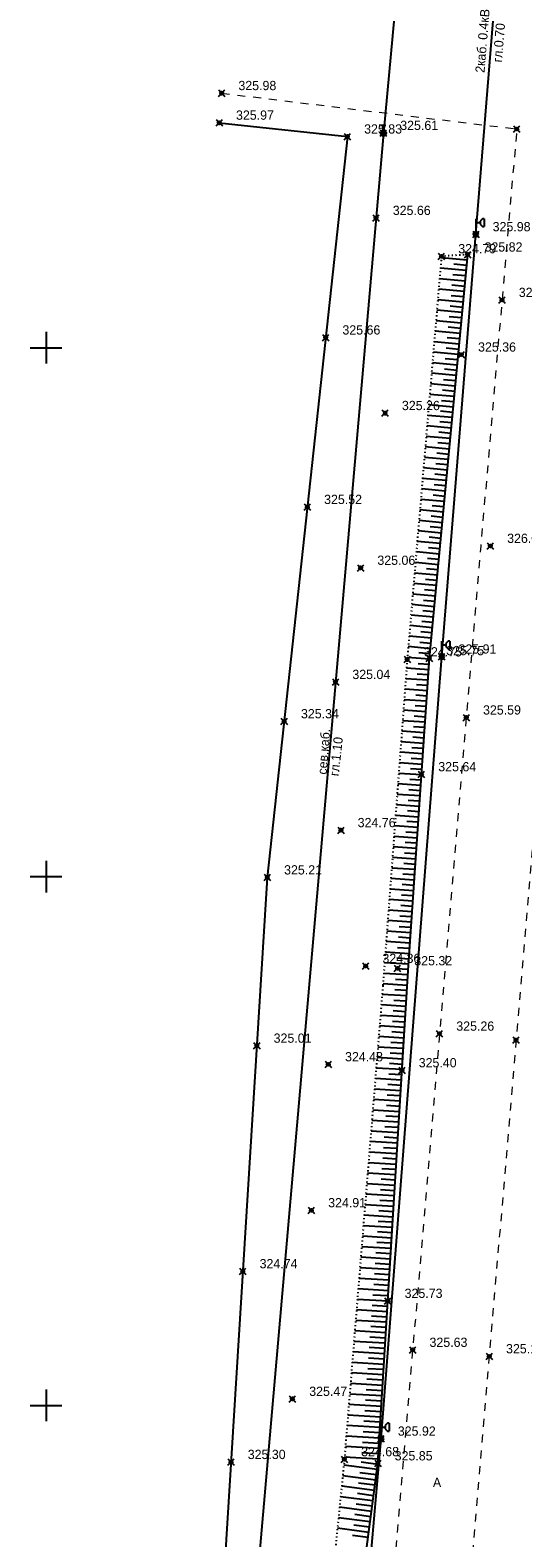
# Model space of a CAD drawing. Header units: metres. Extents: x 703769 to 722343, y 4313031 to 4317457.
# Tile 205 of 256: x 708127 to 708173, y 4314316 to 4314458. Entities that reach past the tile are written whole.
import ezdxf

# ---------------------------------------------------------------- set-up
doc = ezdxf.new("R2010")
doc.units = ezdxf.units.M
doc.header["$LTSCALE"] = 0.5
doc.header["$PDMODE"] = 35
doc.header["$PDSIZE"] = 0.3
for name, pattern in [('Auto_Street_NotBorder_Line_m1', [3, 1.5, -1.5]), ('ДОРОГИ_СТРОЯЩ', [9, 8, -1]), ('Контура низ откосов  Штриховая 0.1-0.5 - - - - - - -', [0.6, 0.1, -0.5])]:
    doc.linetypes.add(name, pattern=pattern)
for name, color, linetype in [('(001) Сетка', 92, 'Continuous'), ('(004) Точки рельефа', 7, 'Continuous'), ('(016) Кабель', 1, 'Continuous'), ('(019) Связь', 3, 'ИК_КАБ_СВЯЗИ'), ('(022) Возд. Линии', 7, 'Continuous'), ('(025) Дорога', 7, 'Continuous'), ('(035) Откосы', 7, 'Continuous'), ('(040) Ограда', 7, 'Continuous')]:
    doc.layers.add(name, color=color, linetype=linetype)
doc.layers.add('AUTO#_ROADS_EXIST_L', color=7, linetype='Continuous', lineweight=15, true_color=0x000000)
doc.styles.add('BM-431', font='txt')
doc.styles.add('D-431', font='txt')
doc.styles.add('S', font='txtwr', dxfattribs={"oblique": 15})
doc.styles.get("Standard").update_dxf_attribs({"font": 'times.ttf'})
doc.linetypes.add('ИК_КАБ_СВЯЗИ', pattern='A,4,["o",Standard,S=0.5,R=0,X=0,Y=-0.125],4,-2', length=10)
doc.linetypes.add('ИК_Э_КАБ_ВН', pattern='A,8,-2,["<<",Standard,S=1,R=0,X=0,Y=-0.5],8,[">>",Standard,S=1,R=0,X=-1,Y=-0.5],-2', length=20)
doc.linetypes.add('ИК_Э_КАБ_НН', pattern='A,8,-2,["<",Standard,S=1,R=0,X=0,Y=-0.5],8,[">",Standard,S=1,R=0,X=-0.5,Y=-0.5],-2', length=20)
doc.linetypes.add('ОГРАДА_М_1М', pattern='A,2.5,["о",Standard,S=1,R=0,X=0,Y=-0.35],0.5,["0",Standard,S=0.5,R=0,X=-0.3,Y=-0.25],2.5', length=5.5)

# ---------------------------------------------------------------- blocks, each defined once
blk = doc.blocks.new('*X145')
at = {"color": 0}
for p, q in [((9.5, 5.08), (10.49, 5.08)), ((9.5, 5.07), (10.49, 5.07)), ((9.5, 5.06), (10.49, 5.06)), ((9.5, 5.05), (10.49, 5.05)), ((9.5, 5.04), (10.49, 5.04)), ((9.5, 5.03), (10.49, 5.03)), ((9.5, 5.02), (10.5, 5.02)), ((9.5, 5.01), (10.5, 5.01)), ((9.5, 5), (10.5, 5)), ((9.5, 4.99), (10.5, 4.99)), ((9.5, 4.98), (10.5, 4.98)), ((9.5, 4.97), (10.5, 4.97)), ((9.5, 4.96), (10.49, 4.96)), ((9.5, 4.95), (10.49, 4.95)), ((9.5, 4.94), (10.49, 4.94)), ((9.5, 4.93), (10.49, 4.93)), ((9.5, 4.92), (10.49, 4.92)), ((9.5, 4.91), (10.49, 4.91)), ((9.5, 4.9), (10.49, 4.9)), ((9.51, 5.12), (10.48, 5.12)), ((9.51, 5.11), (10.48, 5.11)), ((9.51, 5.1), (10.48, 5.1)), ((9.51, 5.09), (10.49, 5.09)), ((9.51, 4.89), (10.49, 4.89)), ((9.51, 4.88), (10.48, 4.88)), ((9.51, 4.87), (10.48, 4.87)), ((9.51, 4.86), (10.48, 4.86)), ((9.52, 5.16), (10.47, 5.16)), ((9.52, 5.15), (10.47, 5.15)), ((9.52, 5.14), (10.47, 5.14)), ((9.52, 5.13), (10.48, 5.13)), ((9.52, 4.85), (10.48, 4.85)), ((9.52, 4.84), (10.47, 4.84)), ((9.52, 4.83), (10.47, 4.83)), ((9.53, 5.18), (10.46, 5.18)), ((9.53, 5.17), (10.46, 5.17)), ((9.53, 4.82), (10.47, 4.82)), ((9.53, 4.81), (10.46, 4.81)), ((9.53, 4.8), (10.46, 4.8)), ((9.54, 5.2), (10.45, 5.2)), ((9.54, 5.19), (10.46, 5.19)), ((9.54, 4.79), (10.45, 4.79)), ((9.54, 4.78), (10.45, 4.78)), ((9.55, 5.22), (10.44, 5.22)), ((9.55, 5.21), (10.45, 5.21)), ((9.55, 4.77), (10.44, 4.77)), ((9.55, 4.76), (10.44, 4.76)), ((9.56, 5.24), (10.43, 5.24)), ((9.56, 5.23), (10.44, 5.23)), ((9.56, 4.75), (10.43, 4.75)), ((9.56, 4.74), (10.43, 4.74)), ((9.57, 5.26), (10.42, 5.26)), ((9.57, 5.25), (10.43, 5.25)), ((9.57, 4.73), (10.42, 4.73)), ((9.58, 5.27), (10.41, 5.27)), ((9.58, 4.72), (10.41, 4.72)), ((9.58, 4.71), (10.41, 4.71)), ((9.59, 5.29), (10.4, 5.29)), ((9.59, 5.28), (10.41, 5.28)), ((9.59, 4.7), (10.4, 4.7)), ((9.6, 5.3), (10.39, 5.3)), ((9.6, 4.69), (10.39, 4.69)), ((9.61, 5.31), (10.38, 5.31)), ((9.61, 4.68), (10.39, 4.68)), ((9.61, 4.67), (10.38, 4.67)), ((9.62, 5.32), (10.37, 5.32)), ((9.62, 4.66), (10.37, 4.66)), ((9.63, 5.33), (10.37, 5.33)), ((9.63, 4.65), (10.36, 4.65)), ((9.64, 5.34), (10.36, 5.34)), ((9.64, 4.64), (10.35, 4.64)), ((9.65, 5.35), (10.35, 5.35)), ((9.65, 4.63), (10.34, 4.63)), ((9.66, 5.36), (10.34, 5.36)), ((9.66, 4.62), (10.33, 4.62)), ((9.67, 5.37), (10.32, 5.37)), ((9.67, 4.61), (10.32, 4.61)), ((9.68, 5.38), (10.31, 5.38)), ((9.69, 5.39), (10.3, 5.39)), ((9.69, 4.6), (10.31, 4.6)), ((9.7, 4.59), (10.29, 4.59)), ((9.71, 5.4), (10.29, 5.4)), ((9.71, 4.58), (10.28, 4.58)), ((9.72, 5.41), (10.27, 5.41)), ((9.73, 4.57), (10.26, 4.57)), ((9.74, 5.42), (10.26, 5.42)), ((9.75, 5.43), (10.24, 5.43)), ((9.75, 4.56), (10.25, 4.56)), ((9.76, 4.55), (10.23, 4.55)), ((9.77, 5.44), (10.22, 5.44)), ((9.78, 4.54), (10.21, 4.54)), ((9.79, 5.45), (10.2, 5.45)), ((9.81, 4.53), (10.18, 4.53)), ((9.82, 5.46), (10.18, 5.46)), ((9.83, 4.52), (10.16, 4.52)), ((9.85, 5.47), (10.15, 5.47)), ((9.87, 4.51), (10.12, 4.51)), ((9.88, 5.48), (10.11, 5.48)), ((9.91, 4.5), (10.08, 4.5)), ((9.94, 5.49), (10.05, 5.49))]:
    blk.add_line(p, q, dxfattribs=at)
blk = doc.blocks.new('I01070')
at = {"color": 0}
blk.add_circle((0.05, 0.03), 0.5, dxfattribs=at)
blk.add_blockref('*X145', (-9.95, -4.96), dxfattribs=at)
blk = doc.blocks.new('I0195')
at = {"layer": '(016) Кабель', "color": 0, "linetype": 'ИК_Э_КАБ_ВН'}
for p, q in [((-0.275, 0.74), (0.225, 0.74)), ((-0.025, 0.24), (-0.025, 0.74))]:
    blk.add_line(p, q, dxfattribs=at)
at = {"layer": '(016) Кабель', "color": 0, "linetype": 'ИК_Э_КАБ_ВН', "xscale": 0.5, "yscale": 0.5, "zscale": 0.5}
blk.add_blockref('I01070', (-0.025, -0.01), dxfattribs=at)
blk = doc.blocks.new('U1111')
for p, q in [((0.1, 0.45), (0.1, 2.95)), ((1.28934, 2.95), (0.85, 2.51066)), ((1.6, 2.95), (1.28934, 2.95)), ((1.6, 2.95), (1.6, 1.45)), ((0, 0.05), (0.1, 0.05)), ((0, -0.05), (0, 0.05)), ((0.1, 2.2), (0.85, 2.2)), ((0.1, 0.05), (0.1, -0.05)), ((0.85, 2.51066), (0.85, 1.88934)), ((0.85, 1.88934), (1.28934, 1.45)), ((1.28934, 1.45), (1.6, 1.45)), ((0.1, -0.05), (0, -0.05))]:
    blk.add_line(p, q)
blk.add_lwpolyline([(0.55, 0), (0.3, 0.433013), (-0.2, 0.433013), (-0.45, 0), (-0.2, -0.433013), (0.3, -0.433013)], close=True)
at = {"color": 4, "style": 'S', "oblique": 15}
blk.add_attdef('Z', (1.142936, -1.391276), '', height=2, dxfattribs=at)
blk = doc.blocks.new('Setka')
at = {"layer": '(001) Сетка'}
for p, q in [((0, 1.5), (0, -1.5)), ((-1.5, 0), (1.5, 0))]:
    blk.add_line(p, q, dxfattribs=at)

msp = doc.modelspace()

# ---------------------------------------------------------------- linework, layer by layer
at = {"layer": '(016) Кабель', "linetype": 'ИК_Э_КАБ_НН', "elevation": 325.652, "flags": 128}
msp.add_lwpolyline([(708148.162, 4314184.928), (708151.497, 4314225.638), (708155.946, 4314277.346), (708160.092, 4314325.308), (708165.82, 4314399.254), (708169.045, 4314439.184), (708172.399, 4314480.837), (708175.762, 4314521.367), (708178.982, 4314558.811), (708182.201, 4314596.426), (708185.813, 4314637.091), (708189.128, 4314677.545), (708192.281, 4314716.43), (708195.859, 4314758.023), (708198.741, 4314794.021), (708202.87, 4314842.96), (708206.45, 4314887.572), (708209.623, 4314925.94), (708213.998, 4314964.466), (708217.888, 4315003.776), (708222.285, 4315053.198), (708227.646, 4315118.21), (708230.7, 4315153.26), (708233.599, 4315183.887), (708236.608, 4315219.867), (708239.917, 4315258.483), (708242.964, 4315292.096), (708245.88, 4315324.716), (708249.037, 4315363.449), (708251.639, 4315395.315), (708254.553, 4315428.663), (708258.525, 4315473.098), (708262.105, 4315516.97), (708265.007, 4315550.248), (708267.691, 4315583.251), (708270.438, 4315616.597), (708274.286, 4315657.842), (708277.622, 4315697.97), (708280.245, 4315726.073), (708282.134, 4315747.294), (708285.192, 4315782.765), (708287.519, 4315812.482), (708289.716, 4315837.095), (708292.577, 4315870.499), (708295.609, 4315906.644), (708298.169, 4315937.003), (708301.105, 4315969.327), (708303.908, 4316001.447), (708306.247, 4316027.782), (708309.271, 4316062.456), (708312.329, 4316097.927), (708314.656, 4316127.644), (708316.853, 4316152.257), (708319.714, 4316185.661), (708322.746, 4316221.806), (708325.306, 4316252.165), (708328.242, 4316284.489), (708331.045, 4316316.609), (708331.607, 4316322.941)], dxfattribs=at)
at = {"layer": '(019) Связь', "elevation": 324.516, "flags": 128}
msp.add_lwpolyline([(708317.145, 4316324.221), (708301.016, 4316142.912), (708256.741, 4315645.198), (708241.57, 4315465.518), (708189.214, 4314845.558), (708166.334, 4314514.295), (708160.318, 4314448.76), (708146.619, 4314291.453), (708137.034, 4314165.721), (708137.034, 4314165.721), (708137.034, 4314165.721), (708136.895, 4314100.448), (708136.888, 4314097.122)], dxfattribs=at)
at = {"layer": '(035) Откосы'}
for p, q in [((708165.79, 4314437.002, -0.295), (708168.233, 4314436.77, -0.295)), ((708165.622, 4314435.014, -0.295), (708168.045, 4314434.785, -0.295)), ((708165.706, 4314436.008, -0.295), (708168.139, 4314435.778, -0.295)), ((708166.878, 4314435.396, -0.295), (708168.092, 4314435.281, -0.295)), ((708166.967, 4314436.39, -0.295), (708168.186, 4314436.274, -0.295)), ((708165.537, 4314434.021, -0.295), (708167.951, 4314433.792, -0.295)), ((708166.789, 4314434.403, -0.295), (708167.998, 4314434.288, -0.295)), ((708165.453, 4314433.027, -0.295), (708167.857, 4314432.799, -0.295)), ((708166.61, 4314432.416, -0.295), (708167.81, 4314432.303, -0.295)), ((708166.7, 4314433.41, -0.295), (708167.904, 4314433.296, -0.295)), ((708165.284, 4314431.04, -0.295), (708167.669, 4314430.814, -0.295)), ((708165.369, 4314432.033, -0.295), (708167.763, 4314431.806, -0.295)), ((708166.521, 4314431.423, -0.295), (708167.716, 4314431.31, -0.295)), ((708165.2, 4314430.046, -0.295), (708167.575, 4314429.821, -0.295)), ((708166.343, 4314429.437, -0.295), (708167.528, 4314429.324, -0.295)), ((708166.432, 4314430.43, -0.295), (708167.622, 4314430.317, -0.295)), ((708165.031, 4314428.058, -0.295), (708167.387, 4314427.835, -0.295)), ((708165.116, 4314429.052, -0.295), (708167.481, 4314428.828, -0.295)), ((708166.254, 4314428.443, -0.295), (708167.434, 4314428.332, -0.295)), ((708164.947, 4314427.065, -0.295), (708167.292, 4314426.842, -0.295)), ((708166.164, 4314427.45, -0.295), (708167.339, 4314427.339, -0.295)), ((708164.778, 4314425.077, -0.295), (708167.104, 4314424.857, -0.295)), ((708164.863, 4314426.071, -0.295), (708167.198, 4314425.85, -0.295)), ((708165.986, 4314425.464, -0.295), (708167.151, 4314425.353, -0.295)), ((708166.075, 4314426.457, -0.295), (708167.245, 4314426.346, -0.295)), ((708164.694, 4314424.083, -0.295), (708167.01, 4314423.864, -0.295)), ((708165.897, 4314424.47, -0.295), (708167.057, 4314424.36, -0.295)), ((708164.61, 4314423.09, -0.295), (708166.916, 4314422.871, -0.295)), ((708165.718, 4314422.484, -0.295), (708166.869, 4314422.375, -0.295)), ((708165.808, 4314423.477, -0.295), (708166.963, 4314423.368, -0.295)), ((708164.441, 4314421.102, -0.295), (708166.728, 4314420.886, -0.295)), ((708164.525, 4314422.096, -0.295), (708166.822, 4314421.878, -0.295)), ((708165.629, 4314421.491, -0.295), (708166.775, 4314421.382, -0.295)), ((708164.357, 4314420.109, -0.295), (708166.634, 4314419.893, -0.295)), ((708165.451, 4314419.504, -0.295), (708166.587, 4314419.396, -0.295)), ((708165.54, 4314420.497, -0.295), (708166.681, 4314420.389, -0.295)), ((708164.188, 4314418.121, -0.295), (708166.446, 4314417.907, -0.295)), ((708164.272, 4314419.115, -0.295), (708166.54, 4314418.9, -0.295)), ((708165.362, 4314418.511, -0.295), (708166.493, 4314418.404, -0.295)), ((708164.104, 4314417.127, -0.295), (708166.352, 4314416.914, -0.295)), ((708165.183, 4314416.524, -0.295), (708166.305, 4314416.418, -0.295)), ((708165.272, 4314417.518, -0.295), (708166.399, 4314417.411, -0.295)), ((708163.935, 4314415.14, -0.295), (708166.164, 4314414.929, -0.295)), ((708164.019, 4314416.134, -0.295), (708166.258, 4314415.922, -0.295)), ((708165.094, 4314415.531, -0.295), (708166.211, 4314415.425, -0.295)), ((708163.851, 4314414.146, -0.295), (708166.07, 4314413.936, -0.295)), ((708165.005, 4314414.538, -0.295), (708166.117, 4314414.432, -0.295)), ((708163.766, 4314413.153, -0.295), (708165.976, 4314412.943, -0.295)), ((708164.826, 4314412.551, -0.295), (708165.929, 4314412.447, -0.295)), ((708164.916, 4314413.545, -0.295), (708166.023, 4314413.44, -0.295)), ((708163.598, 4314411.165, -0.295), (708165.788, 4314410.958, -0.295)), ((708163.682, 4314412.159, -0.295), (708165.882, 4314411.95, -0.295)), ((708164.737, 4314411.558, -0.295), (708165.835, 4314411.454, -0.295)), ((708163.513, 4314410.171, -0.295), (708165.694, 4314409.965, -0.295)), ((708164.559, 4314409.571, -0.295), (708165.647, 4314409.468, -0.295)), ((708164.648, 4314410.565, -0.295), (708165.741, 4314410.461, -0.295)), ((708163.345, 4314408.184, -0.295), (708165.506, 4314407.979, -0.295)), ((708163.429, 4314409.178, -0.295), (708165.6, 4314408.972, -0.295)), ((708164.47, 4314408.578, -0.295), (708165.553, 4314408.476, -0.295)), ((708163.26, 4314407.19, -0.295), (708165.411, 4314406.986, -0.295)), ((708164.291, 4314406.592, -0.295), (708165.364, 4314406.49, -0.295)), ((708164.38, 4314407.585, -0.295), (708165.458, 4314407.483, -0.295)), ((708163.091, 4314405.203, -0.295), (708165.223, 4314405.001, -0.295)), ((708163.176, 4314406.197, -0.295), (708165.317, 4314405.994, -0.295)), ((708164.202, 4314405.598, -0.295), (708165.27, 4314405.497, -0.295)), ((708163.007, 4314404.209, -0.295), (708165.129, 4314404.008, -0.295)), ((708164.113, 4314404.605, -0.295), (708165.176, 4314404.504, -0.295)), ((708162.923, 4314403.215, -0.295), (708165.035, 4314403.015, -0.295)), ((708163.934, 4314402.619, -0.295), (708164.988, 4314402.519, -0.295)), ((708164.024, 4314403.612, -0.295), (708165.082, 4314403.512, -0.295)), ((708162.754, 4314401.228, -0.295), (708164.847, 4314401.03, -0.295)), ((708162.838, 4314402.222, -0.295), (708164.941, 4314402.022, -0.295)), ((708163.845, 4314401.625, -0.295), (708164.894, 4314401.526, -0.295)), ((708162.67, 4314400.234, -0.295), (708164.753, 4314400.037, -0.295)), ((708163.667, 4314399.639, -0.295), (708164.706, 4314399.54, -0.295)), ((708163.756, 4314400.632, -0.295), (708164.8, 4314400.533, -0.295)), ((708162.505, 4314398.192, -0.295), (708164.592, 4314398.049, -0.295)), ((708162.581, 4314399.187, -0.295), (708164.661, 4314399.044, -0.295)), ((708163.584, 4314398.618, -0.295), (708164.627, 4314398.546, -0.295)), ((708162.431, 4314397.198, -0.295), (708164.524, 4314397.054, -0.295)), ((708163.442, 4314396.629, -0.295), (708164.49, 4314396.557, -0.295)), ((708163.513, 4314397.623, -0.295), (708164.558, 4314397.552, -0.295)), ((708162.282, 4314395.209, -0.295), (708164.388, 4314395.064, -0.295)), ((708162.357, 4314396.203, -0.295), (708164.456, 4314396.059, -0.295)), ((708163.371, 4314395.634, -0.295), (708164.422, 4314395.562, -0.295)), ((708162.208, 4314394.214, -0.295), (708164.32, 4314394.069, -0.295)), ((708163.3, 4314394.639, -0.295), (708164.354, 4314394.567, -0.295)), ((708162.134, 4314393.22, -0.295), (708164.251, 4314393.074, -0.295)), ((708163.157, 4314392.65, -0.295), (708164.217, 4314392.577, -0.295)), ((708163.228, 4314393.644, -0.295), (708164.286, 4314393.572, -0.295)), ((708161.986, 4314391.231, -0.295), (708164.115, 4314391.085, -0.295)), ((708162.06, 4314392.225, -0.295), (708164.183, 4314392.08, -0.295)), ((708163.086, 4314391.655, -0.295), (708164.149, 4314391.582, -0.295)), ((708161.912, 4314390.236, -0.295), (708164.047, 4314390.09, -0.295)), ((708162.944, 4314389.666, -0.295), (708164.013, 4314389.592, -0.295)), ((708163.015, 4314390.66, -0.295), (708164.081, 4314390.587, -0.295)), ((708161.764, 4314388.247, -0.295), (708163.91, 4314388.1, -0.295)), ((708161.838, 4314389.242, -0.295), (708163.979, 4314389.095, -0.295)), ((708162.873, 4314388.671, -0.295), (708163.944, 4314388.597, -0.295)), ((708161.69, 4314387.253, -0.295), (708163.842, 4314387.105, -0.295)), ((708162.73, 4314386.681, -0.295), (708163.808, 4314386.608, -0.295)), ((708162.801, 4314387.676, -0.295), (708163.876, 4314387.602, -0.295)), ((708161.542, 4314385.264, -0.295), (708163.706, 4314385.115, -0.295)), ((708161.616, 4314386.258, -0.295), (708163.774, 4314386.11, -0.295)), ((708162.659, 4314385.687, -0.295), (708163.74, 4314385.613, -0.295)), ((708161.467, 4314384.269, -0.295), (708163.637, 4314384.12, -0.295)), ((708162.517, 4314383.697, -0.295), (708163.603, 4314383.623, -0.295)), ((708162.588, 4314384.692, -0.295), (708163.672, 4314384.618, -0.295)), ((708161.319, 4314382.28, -0.295), (708163.501, 4314382.13, -0.295)), ((708161.393, 4314383.275, -0.295), (708163.569, 4314383.125, -0.295)), ((708162.446, 4314382.703, -0.295), (708163.535, 4314382.628, -0.295)), ((708161.245, 4314381.286, -0.295), (708163.433, 4314381.136, -0.295)), ((708162.375, 4314381.708, -0.295), (708163.467, 4314381.633, -0.295)), ((708161.171, 4314380.291, -0.295), (708163.365, 4314380.141, -0.295)), ((708162.232, 4314379.718, -0.295), (708163.331, 4314379.643, -0.295)), ((708162.303, 4314380.713, -0.295), (708163.399, 4314380.638, -0.295)), ((708161.023, 4314378.302, -0.295), (708163.228, 4314378.151, -0.295)), ((708161.097, 4314379.297, -0.295), (708163.296, 4314379.146, -0.295)), ((708162.161, 4314378.724, -0.295), (708163.262, 4314378.648, -0.295)), ((708160.949, 4314377.307, -0.295), (708163.16, 4314377.156, -0.295)), ((708162.019, 4314376.734, -0.295), (708163.126, 4314376.658, -0.295)), ((708162.09, 4314377.729, -0.295), (708163.194, 4314377.653, -0.295)), ((708160.801, 4314375.318, -0.295), (708163.024, 4314375.166, -0.295)), ((708160.875, 4314376.313, -0.295), (708163.092, 4314376.161, -0.295)), ((708161.948, 4314375.74, -0.295), (708163.058, 4314375.664, -0.295)), ((708160.727, 4314374.324, -0.295), (708162.955, 4314374.171, -0.295)), ((708161.805, 4314373.75, -0.295), (708162.921, 4314373.674, -0.295)), ((708161.877, 4314374.745, -0.295), (708162.989, 4314374.669, -0.295)), ((708160.578, 4314372.335, -0.295), (708162.819, 4314372.181, -0.295)), ((708160.652, 4314373.329, -0.295), (708162.887, 4314373.176, -0.295)), ((708161.734, 4314372.756, -0.295), (708162.853, 4314372.679, -0.295)), ((708160.504, 4314371.34, -0.295), (708162.751, 4314371.186, -0.295)), ((708161.663, 4314371.761, -0.295), (708162.785, 4314371.684, -0.295)), ((708160.43, 4314370.346, -0.295), (708162.682, 4314370.192, -0.295)), ((708161.521, 4314369.771, -0.295), (708162.648, 4314369.694, -0.295)), ((708161.592, 4314370.766, -0.295), (708162.717, 4314370.689, -0.295)), ((708160.281, 4314368.34, -0.295), (708162.556, 4314368.201, -0.295)), ((708160.355, 4314369.335, -0.295), (708162.617, 4314369.196, -0.295)), ((708161.452, 4314368.768, -0.295), (708162.587, 4314368.699, -0.295)), ((708160.201, 4314367.346, -0.295), (708162.495, 4314367.206, -0.295)), ((708161.313, 4314366.778, -0.295), (708162.465, 4314366.708, -0.295)), ((708161.384, 4314367.773, -0.295), (708162.526, 4314367.703, -0.295)), ((708160.04, 4314365.357, -0.295), (708162.374, 4314365.215, -0.295)), ((708160.121, 4314366.352, -0.295), (708162.435, 4314366.21, -0.295)), ((708161.242, 4314365.784, -0.295), (708162.404, 4314365.713, -0.295)), ((708159.959, 4314364.363, -0.295), (708162.313, 4314364.219, -0.295)), ((708161.101, 4314363.794, -0.295), (708162.283, 4314363.722, -0.295)), ((708161.172, 4314364.789, -0.295), (708162.343, 4314364.717, -0.295)), ((708159.798, 4314362.375, -0.295), (708162.191, 4314362.229, -0.295)), ((708159.879, 4314363.369, -0.295), (708162.252, 4314363.224, -0.295)), ((708161.03, 4314362.799, -0.295), (708162.222, 4314362.726, -0.295)), ((708159.717, 4314361.381, -0.295), (708162.131, 4314361.233, -0.295)), ((708160.959, 4314361.804, -0.295), (708162.161, 4314361.731, -0.295)), ((708159.636, 4314360.387, -0.295), (708162.07, 4314360.238, -0.295)), ((708160.818, 4314359.815, -0.295), (708162.039, 4314359.74, -0.295)), ((708160.889, 4314360.81, -0.295), (708162.1, 4314360.736, -0.295)), ((708159.475, 4314358.398, -0.295), (708161.948, 4314358.247, -0.295)), ((708159.556, 4314359.392, -0.295), (708162.009, 4314359.243, -0.295)), ((708160.747, 4314358.82, -0.295), (708161.979, 4314358.745, -0.295)), ((708159.394, 4314357.404, -0.295), (708161.887, 4314357.252, -0.295)), ((708160.606, 4314356.83, -0.295), (708161.857, 4314356.754, -0.295)), ((708160.676, 4314357.825, -0.295), (708161.918, 4314357.749, -0.295)), ((708159.233, 4314355.416, -0.295), (708161.766, 4314355.261, -0.295)), ((708159.314, 4314356.41, -0.295), (708161.827, 4314356.256, -0.295)), ((708160.535, 4314355.836, -0.295), (708161.796, 4314355.759, -0.295)), ((708159.152, 4314354.421, -0.295), (708161.705, 4314354.266, -0.295)), ((708160.393, 4314353.846, -0.295), (708161.675, 4314353.768, -0.295)), ((708160.464, 4314354.841, -0.295), (708161.735, 4314354.763, -0.295)), ((708158.991, 4314352.433, -0.295), (708161.584, 4314352.275, -0.295)), ((708159.071, 4314353.427, -0.295), (708161.644, 4314353.27, -0.295)), ((708160.323, 4314352.851, -0.295), (708161.614, 4314352.772, -0.295)), ((708158.91, 4314351.439, -0.295), (708161.523, 4314351.279, -0.295)), ((708160.252, 4314351.857, -0.295), (708161.553, 4314351.777, -0.295)), ((708158.829, 4314350.445, -0.295), (708161.462, 4314350.284, -0.295)), ((708160.11, 4314349.867, -0.295), (708161.432, 4314349.786, -0.295)), ((708160.181, 4314350.862, -0.295), (708161.492, 4314350.782, -0.295)), ((708158.668, 4314348.456, -0.295), (708161.34, 4314348.293, -0.295)), ((708158.749, 4314349.451, -0.295), (708161.401, 4314349.289, -0.295)), ((708160.039, 4314348.872, -0.295), (708161.371, 4314348.791, -0.295)), ((708158.587, 4314347.462, -0.295), (708161.28, 4314347.298, -0.295)), ((708159.898, 4314346.883, -0.295), (708161.249, 4314346.8, -0.295)), ((708159.969, 4314347.877, -0.295), (708161.31, 4314347.796, -0.295)), ((708158.426, 4314345.474, -0.295), (708161.158, 4314345.307, -0.295)), ((708158.506, 4314346.468, -0.295), (708161.219, 4314346.302, -0.295)), ((708159.827, 4314345.888, -0.295), (708161.188, 4314345.805, -0.295)), ((708158.345, 4314344.48, -0.295), (708161.097, 4314344.312, -0.295)), ((708159.686, 4314343.898, -0.295), (708161.067, 4314343.814, -0.295)), ((708159.756, 4314344.893, -0.295), (708161.128, 4314344.809, -0.295)), ((708158.184, 4314342.491, -0.295), (708160.976, 4314342.321, -0.295)), ((708158.264, 4314343.486, -0.295), (708161.036, 4314343.316, -0.295)), ((708159.615, 4314342.904, -0.295), (708161.006, 4314342.819, -0.295)), ((708158.103, 4314341.497, -0.295), (708160.915, 4314341.325, -0.295)), ((708159.544, 4314341.909, -0.295), (708160.945, 4314341.823, -0.295)), ((708157.941, 4314339.509, -0.295), (708160.793, 4314339.335, -0.295)), ((708158.022, 4314340.503, -0.295), (708160.854, 4314340.33, -0.295)), ((708159.403, 4314339.919, -0.295), (708160.824, 4314339.832, -0.295)), ((708159.473, 4314340.914, -0.295), (708160.884, 4314340.828, -0.295)), ((708157.861, 4314338.515, -0.295), (708160.732, 4314338.339, -0.295)), ((708159.332, 4314338.924, -0.295), (708160.763, 4314338.837, -0.295)), ((708157.78, 4314337.521, -0.295), (708160.672, 4314337.344, -0.295)), ((708159.19, 4314336.935, -0.295), (708160.641, 4314336.846, -0.295)), ((708159.261, 4314337.93, -0.295), (708160.702, 4314337.842, -0.295)), ((708157.619, 4314335.532, -0.295), (708160.55, 4314335.353, -0.295)), ((708157.699, 4314336.526, -0.295), (708160.611, 4314336.349, -0.295)), ((708159.12, 4314335.94, -0.295), (708160.58, 4314335.851, -0.295)), ((708157.538, 4314334.538, -0.295), (708160.489, 4314334.358, -0.295)), ((708158.978, 4314333.95, -0.295), (708160.459, 4314333.86, -0.295)), ((708159.049, 4314334.945, -0.295), (708160.52, 4314334.855, -0.295)), ((708157.376, 4314332.55, -0.295), (708160.368, 4314332.367, -0.295)), ((708157.457, 4314333.544, -0.295), (708160.428, 4314333.362, -0.295)), ((708158.907, 4314332.956, -0.295), (708160.398, 4314332.865, -0.295)), ((708157.296, 4314331.555, -0.295), (708160.307, 4314331.372, -0.295)), ((708158.766, 4314330.966, -0.295), (708160.276, 4314330.874, -0.295)), ((708158.837, 4314331.961, -0.295), (708160.337, 4314331.869, -0.295)), ((708157.134, 4314329.567, -0.295), (708160.185, 4314329.381, -0.295)), ((708157.215, 4314330.561, -0.295), (708160.246, 4314330.376, -0.295)), ((708158.695, 4314329.971, -0.295), (708160.216, 4314329.878, -0.295)), ((708157.054, 4314328.573, -0.295), (708160.125, 4314328.385, -0.295)), ((708158.624, 4314328.977, -0.295), (708160.155, 4314328.883, -0.295)), ((708156.973, 4314327.579, -0.295), (708160.064, 4314327.39, -0.295)), ((708158.483, 4314326.987, -0.295), (708160.033, 4314326.892, -0.295)), ((708158.554, 4314327.982, -0.295), (708160.094, 4314327.888, -0.295)), ((708156.811, 4314325.59, -0.295), (708159.942, 4314325.399, -0.295)), ((708156.892, 4314326.585, -0.295), (708160.003, 4314326.395, -0.295)), ((708158.412, 4314325.992, -0.295), (708159.973, 4314325.897, -0.295)), ((708156.731, 4314324.596, -0.295), (708159.881, 4314324.404, -0.295)), ((708158.271, 4314324.003, -0.295), (708159.851, 4314323.906, -0.295)), ((708158.341, 4314324.997, -0.295), (708159.912, 4314324.902, -0.295)), ((708156.577, 4314322.83, -0.295), (708159.721, 4314322.417, -0.295)), ((708156.65, 4314323.602, -0.295), (708159.821, 4314323.408, -0.295)), ((708158.207, 4314323.119, -0.295), (708159.786, 4314322.911, -0.295)), ((708156.477, 4314321.837, -0.295), (708159.591, 4314321.428, -0.295)), ((708157.977, 4314321.137, -0.295), (708159.526, 4314320.934, -0.295)), ((708158.091, 4314322.128, -0.295), (708159.656, 4314321.922, -0.295)), ((708156.278, 4314319.852, -0.295), (708159.331, 4314319.451, -0.295)), ((708156.377, 4314320.845, -0.295), (708159.461, 4314320.439, -0.295)), ((708157.862, 4314320.147, -0.295), (708159.396, 4314319.945, -0.295)), ((708156.178, 4314318.859, -0.295), (708159.201, 4314318.462, -0.295)), ((708157.632, 4314318.165, -0.295), (708159.136, 4314317.967, -0.295)), ((708157.747, 4314319.156, -0.295), (708159.266, 4314318.956, -0.295)), ((708155.978, 4314316.874, -0.295), (708158.941, 4314316.484, -0.295)), ((708156.078, 4314317.867, -0.295), (708159.071, 4314317.473, -0.295)), ((708157.517, 4314317.174, -0.295), (708159.006, 4314316.979, -0.295)), ((708157.402, 4314316.184, -0.295), (708158.876, 4314315.99, -0.295))]:
    msp.add_line(p, q, dxfattribs=at)
at = {"layer": '(035) Откосы', "linetype": 'Контура низ откосов  Штриховая 0.1-0.5 - - - - - - -', "elevation": -0.295}
msp.add_lwpolyline([(708168.28, 4314437.267), (708165.799, 4314437.103), (708162.564, 4314398.988), (708160.265, 4314368.128), (708156.631, 4314323.368), (708154.235, 4314299.528), (708153.01, 4314295.142), (708152.355, 4314291.919), (708153.653, 4314291.408)], dxfattribs=at)
at = {"layer": '(035) Откосы', "elevation": -0.295, "flags": 128}
msp.add_lwpolyline([(708153.653, 4314291.408), (708155.587, 4314294.322), (708156.624, 4314298.859), (708159.794, 4314322.974), (708162.639, 4314369.563), (708164.665, 4314399.107), (708168.28, 4314437.267)], dxfattribs=at)
at = {"layer": '(040) Ограда', "linetype": 'ОГРАДА_М_1М', "elevation": 325.3, "flags": 128}
msp.add_lwpolyline([(708144.813, 4314449.729), (708156.912, 4314448.424), (708149.353, 4314378.373), (708143.947, 4314291.355), (708128.599, 4314292.484)], dxfattribs=at)
at = {"color": 0, "linetype": 'ByBlock', "lineweight": -2, "transparency": 16777216}
for p in [(708145.039, 4314452.527, 325.977), (708144.813, 4314449.729, 325.965), (708172.911, 4314449.14, 325.918), (708156.912, 4314448.424, 325.833), (708160.318, 4314448.76, 325.612), (708159.618, 4314440.725, 325.659), (708169.045, 4314439.184, 325.976), (708165.799, 4314437.103, 324.792), (708168.28, 4314437.267, 325.822), (708171.516, 4314432.966, 325.646), (708154.861, 4314429.42, 325.663), (708167.671, 4314427.808, 325.357), (708160.48, 4314422.274, 325.259), (708153.133, 4314413.398, 325.519), (708170.417, 4314409.719, 326.086), (708158.161, 4314407.643, 325.057), (708164.665, 4314399.107, 325.751), (708165.82, 4314399.254, 325.911), (708162.564, 4314398.988, 324.752), (708155.797, 4314396.85, 325.036), (708168.139, 4314393.491, 325.59), (708150.946, 4314393.136, 325.337), (708163.912, 4314388.125, 325.64), (708156.302, 4314382.841, 324.759), (708149.353, 4314378.373, 325.205), (708158.639, 4314370, 324.364), (708161.646, 4314369.782, 325.315), (708165.612, 4314363.598, 325.256), (708148.365, 4314362.462, 325.008), (708172.836, 4314362.992, 325.199), (708155.109, 4314360.705, 324.481), (708162.064, 4314360.14, 325.397), (708153.516, 4314346.901, 324.905), (708147.04, 4314341.14, 324.743), (708160.732, 4314338.339, 325.731), (708163.085, 4314333.705, 325.63), (708170.31, 4314333.098, 325.168), (708151.726, 4314329.072, 325.471), (708160.092, 4314325.308, 325.92), (708145.92, 4314323.104, 325.304), (708156.631, 4314323.368, 324.685), (708159.794, 4314322.974, 325.853)]:
    msp.add_point(p, dxfattribs=at)
at = {"layer": 'AUTO#_ROADS_EXIST_L', "linetype": 'Auto_Street_NotBorder_Line_m1', "lineweight": 15, "elevation": -0.295, "flags": 128}
for points in [[(708224.294, 4314456.3), (708180.696, 4314455.623), (708176.731, 4314409.068), (708161.505, 4314228.935), (708156.923, 4314181.727), (708151.352, 4314101.06), (708151.403, 4314101.11)], [(708145.039, 4314452.527), (708172.911, 4314449.14), (708169.507, 4314409.685), (708159.42, 4314290.35), (708153.313, 4314289.612), (708128.43, 4314290.704)]]:
    msp.add_lwpolyline(points, dxfattribs=at)

# ---------------------------------------------------------------- block references
at = {"layer": '(001) Сетка'}
for p in [(708128.465, 4314428.456), (708128.465, 4314378.456), (708128.465, 4314328.456)]:
    msp.add_blockref('Setka', p, dxfattribs=at)
at = {"layer": '(019) Связь', "color": 0}
msp.add_blockref('I0195', (708160.318, 4314448.75, 649.327), dxfattribs=at)
at = {"layer": '(022) Возд. Линии', "xscale": 0.5, "yscale": 0.5, "zscale": 0.5}
for p in [(708169.02, 4314439.184, 325.652), (708165.795, 4314399.254, 325.616), (708160.067, 4314325.308, 325.625)]:
    msp.add_blockref('U1111', p, dxfattribs=at)

# ---------------------------------------------------------------- texts
at = {"layer": '(004) Точки рельефа', "style": 'D-431'}
for s, p in [('325.98', (708146.625, 4314452.812, 325.977)), ('325.97', (708146.399, 4314450.014, 325.965)), ('325.83', (708158.498, 4314448.707, 325.833)), ('325.61', (708161.904, 4314449.045, 325.612)), ('325.66', (708161.204, 4314441.011, 325.659)), ('325.98', (708170.631, 4314439.468, 325.976)), ('324.79', (708167.385, 4314437.387, 324.792)), ('325.82', (708169.866, 4314437.55, 325.822)), ('325.65', (708173.102, 4314433.252, 325.646)), ('325.66', (708156.448, 4314429.706, 325.663)), ('325.36', (708169.257, 4314428.094, 325.357)), ('325.26', (708162.066, 4314422.559, 325.259)), ('325.52', (708154.719, 4314413.68, 325.519)), ('326.09', (708172.003, 4314410.004, 326.086)), ('325.06', (708159.747, 4314407.929, 325.057)), ('324.75', (708164.15, 4314399.269, 324.752)), ('325.75', (708166.251, 4314399.388, 325.751)), ('325.91', (708167.406, 4314399.538, 325.911)), ('325.04', (708157.384, 4314397.133, 325.036)), ('325.34', (708152.532, 4314393.418, 325.337)), ('325.59', (708169.725, 4314393.776, 325.59)), ('325.64', (708165.498, 4314388.41, 325.64)), ('324.76', (708157.888, 4314383.126, 324.759)), ('325.21', (708150.94, 4314378.654, 325.205)), ('324.36', (708160.225, 4314370.285, 324.364)), ('325.32', (708163.232, 4314370.063, 325.315)), ('325.26', (708167.198, 4314363.883, 325.256)), ('325.01', (708149.951, 4314362.745, 325.008)), ('324.48', (708156.695, 4314360.989, 324.481)), ('325.40', (708163.65, 4314360.422, 325.397)), ('324.91', (708155.102, 4314347.185, 324.905)), ('324.74', (708148.626, 4314341.42, 324.743)), ('325.73', (708162.319, 4314338.621, 325.731)), ('325.63', (708164.671, 4314333.99, 325.63)), ('325.17', (708171.896, 4314333.38, 325.168)), ('325.47', (708153.312, 4314329.353, 325.471)), ('325.92', (708161.678, 4314325.592, 325.92)), ('325.30', (708147.506, 4314323.386, 325.304)), ('324.68', (708158.217, 4314323.653, 324.685)), ('325.85', (708161.38, 4314323.257, 325.853))]:
    msp.add_text(s, height=0.875, dxfattribs=at).set_placement(p)
at = {"layer": '(016) Кабель', "color": 0, "linetype": 'Continuous', "style": 'D-431'}
for s, p in [('2каб. 0.4кВ', (708169.859, 4314454.423, -0.295)), ('гл.0.70', (708171.508, 4314455.411, -0.295))]:
    msp.add_text(s, height=0.875, rotation=85.31674, dxfattribs=at).set_placement(p)
at = {"layer": '(019) Связь', "color": 0, "linetype": 'Continuous', "style": 'D-431'}
for s, rotation, p in [('сев.каб.', 85.46197, (708154.959, 4314388.079, -0.295)), ('гл.1.10', 83.74945, (708156.093, 4314387.916, -0.295))]:
    msp.add_text(s, height=0.875, rotation=rotation, dxfattribs=at).set_placement(p)
at = {"layer": '(025) Дорога', "linetype": 'ДОРОГИ_СТРОЯЩ', "style": 'BM-431'}
msp.add_text('A', height=0.875, dxfattribs=at).set_placement((708164.992, 4314320.744, -0.295))

doc.saveas('drawing.dxf')
